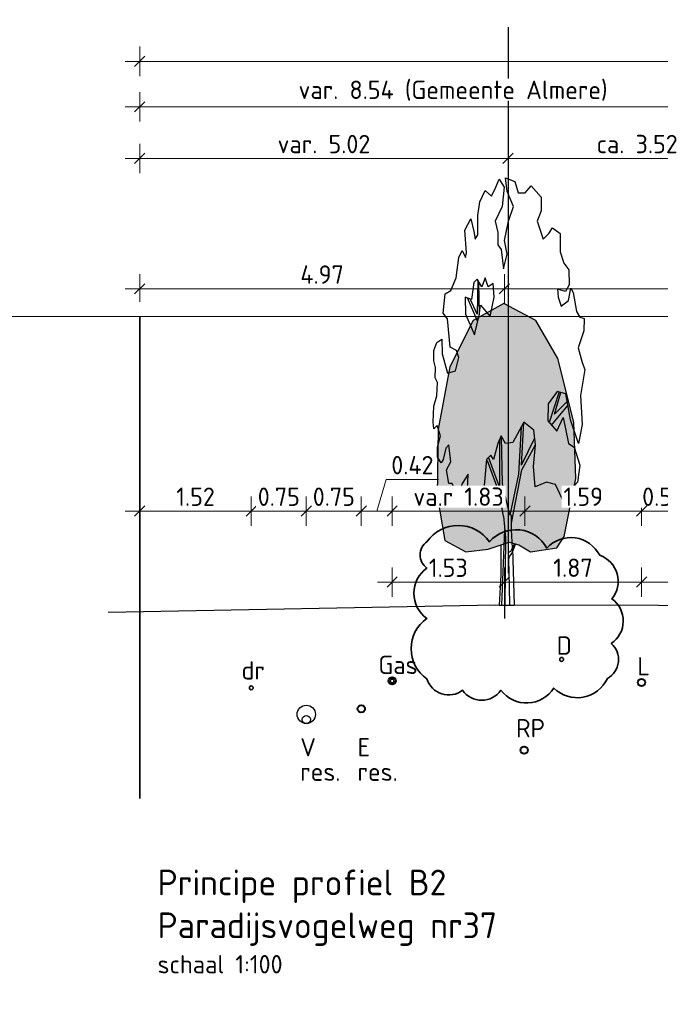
# Model space of a CAD drawing. Header units: metres. Extents: x 149234 to 159511, y 484155 to 486733.
# Tile 81 of 92: x 159371.8 to 159380.53, y 484427.19 to 484440.6. Entities that reach past the tile are written whole.
import ezdxf

# ---------------------------------------------------------------- set-up
doc = ezdxf.new("R2010")
doc.units = ezdxf.units.M
doc.linetypes.add('AL-NAP_LIJN', pattern=[15.25, 12, -1.5, 0.25, -1.5])
doc.layers.get('0').update_dxf_attribs({"lineweight": 25})
doc.layers.get('Defpoints').update_dxf_attribs({"color": 211, "lineweight": 25})
for name, color, linetype, lineweight in [('N-WE-GR-BOOM-1e-SD', 90, 'Continuous', 25), ('N-WE-GR-BOOM-3e-A', 64, 'Continuous', 25), ('N-WE-GR-BOOM-3e-SD', 64, 'Continuous', 25), ('N-WE-KG-GRENS_PERCEEL-G', 150, 'KG-PERCEEL', 35), ('N-WE-VH-KANTVERHARDING-G', 7, 'Continuous', 30), ('rene', 1, 'Continuous', 40), ('X-XX-AL-M', 7, 'Continuous', 18), ('X-XX-AL-NAP-G', 7, 'AL-NAP_LIJN', 18), ('X-XX-AL-PROFIEL-B-G', 7, 'Continuous', 25), ('X-XX-AL-PROFIEL-N-G', 7, 'Continuous', 35), ('X-XX-AL-T25', 7, 'Continuous', 25), ('X-XX-AL-T35', 7, 'Continuous', 35)]:
    doc.layers.add(name, color=color, linetype=linetype, lineweight=lineweight)
doc.layers.add('N-WE-RI-VACUUMLEIDING-G', color=1, linetype='RI-VACUUM', lineweight=35, true_color=0xff0000)
doc.layers.add('X-XX-AL-RAAKVLAK-BOOM-KL-Opmerkingen-G', color=7, linetype='Continuous', lineweight=35, true_color=0xff2e2e, transparency=0.5)
doc.styles.add('NLCS-ISO-M100-T25', font='NLCS-ISO.ttf')
doc.styles.add('NLCS-ISO-M100-T35', font='NLCS-ISO.ttf')
doc.styles.get("Standard").update_dxf_attribs({"font": 'NLCS-ISO.ttf'})
doc.linetypes.add('KG-PERCEEL', pattern='A,5.5,-2,["P",Standard,S=1.8,R=0,X=-0.5,Y=-0.9],-2,5.5,-2,[5,NLCS.shx,S=0.75,R=0,X=0,Y=0],-2', length=19)
doc.linetypes.add('RI-VACUUM', pattern='A,7,-2,["V",Standard,S=1.8,R=0,X=-0.5,Y=-0.9],-2,7,-2,[102,NLCS.shx,S=1,R=180,X=0,Y=0],-2', length=22)
doc.dimstyles.new('NLCS-M100-T25-SCHRAP-X_L2_H1', dxfattribs={"dimscale": 0.1, "dimtxt": 2.5, "dimasz": 1.4, "dimexe": 2, "dimexo": 2, "dimgap": 0.7, "dimtad": 1, "dimzin": 0, "dimdsep": 46, "dimtxsty": 'NLCS-ISO-M100-T25', "dimblk": 'OBLIQUE', "dimcen": 0, "dimdle": 2, "dimclrd": 256, "dimclre": 256, "dimclrt": 256, "dimadec": 1, "dimazin": 0, "dimtfac": 1, "dimtofl": 0, "dimtmove": 1, "dimatfit": 0, "dimldrblk": 'OBLIQUE', "dimfxl": 2, "dimfxlon": 1, "dimtfill": 1, "dimtfillclr": 254, "dimtolj": 1, "dimtzin": 0, "dimlwd": 18, "dimlwe": 18, "dimarcsym": 0})

# ---------------------------------------------------------------- blocks, each defined once
blk = doc.blocks.new('SGR-BOOM_S01_P_ZIJ-D')
at = {"color": 0, "linetype": 'ByBlock'}
for p, q in [((-0.605, 14.244), (-0.384, 14.515)), ((-0.384, 14.515), (-0.053, 14.244)), ((0.057, 14.554), (0.692, 14.438)), ((0.168, 14.09), (0.057, 14.554)), ((0.692, 14.438), (0.913, 14.051)), ((-1.709, 13.742), (-1.35, 14.128)), ((-1.35, 14.128), (-0.909, 13.935)), ((-0.909, 13.935), (-0.605, 14.244)), ((-0.053, 14.244), (-0.191, 13.587)), ((0.582, 13.587), (0.168, 14.09)), ((1.382, 14.051), (1.796, 14.283)), ((1.796, 14.283), (2.486, 13.896)), ((0.913, 14.051), (1.382, 14.051)), ((2.486, 13.896), (2.486, 13.432)), ((-1.847, 13.278), (-1.709, 13.742)), ((-0.191, 13.587), (-0.66, 13.084)), ((0.251, 13.084), (0.582, 13.587)), ((2.486, 13.432), (2.21, 13.084)), ((-2.73, 12.775), (-2.316, 13.162)), ((-2.316, 13.162), (-2.123, 12.736)), ((-1.847, 12.62), (-1.847, 13.278)), ((-0.66, 13.084), (-0.467, 12.698)), ((-0.025, 12.427), (0.251, 13.084)), ((2.21, 13.084), (2.624, 12.466)), ((-2.62, 12.002), (-2.73, 12.775)), ((3.011, 12.659), (3.259, 12.852)), ((3.259, 12.852), (3.783, 12.659)), ((-2.123, 12.736), (-2.013, 12.466)), ((-2.013, 12.466), (-1.847, 12.62)), ((-0.467, 12.698), (-0.467, 12.272)), ((0.168, 11.963), (-0.025, 12.427)), ((2.624, 12.466), (3.011, 12.659)), ((3.783, 12.659), (3.783, 12.04)), ((-3.144, 11.847), (-2.896, 12.079)), ((-2.896, 12.079), (-2.675, 11.847)), ((-0.467, 12.272), (-0.246, 12.118)), ((-0.246, 12.118), (-0.081, 11.46)), ((-3.31, 11.151), (-3.144, 11.847)), ((-2.675, 11.847), (-2.62, 12.002)), ((-0.081, 11.46), (0.168, 11.963)), ((3.783, 12.04), (4.032, 11.654)), ((4.032, 11.654), (4.363, 11.422)), ((4.363, 11.422), (4.391, 10.919)), ((-3.669, 10.725), (-3.31, 11.151)), ((-1.875, 11.112), (-2.123, 10.996)), ((-1.571, 10.841), (-1.875, 11.112)), ((-1.844, 11.085), (-1.875, 9.913)), ((-1.35, 11.151), (-1.571, 10.841)), ((-1.129, 10.841), (-1.35, 11.151)), ((-2.123, 10.996), (-2.261, 10.416)), ((-1.731, 9.898), (-1.764, 10.996)), ((-0.798, 10.957), (-1.129, 10.841)), ((-0.715, 10.493), (-0.798, 10.957)), ((3.59, 10.764), (3.645, 10.493)), ((4.142, 10.687), (3.59, 10.764)), ((4.391, 10.919), (4.142, 10.687)), ((4.335, 10.377), (4.501, 10.803)), ((4.501, 10.803), (4.667, 10.648)), ((-4.193, 9.952), (-4.055, 10.609)), ((-4.055, 10.609), (-3.669, 10.725)), ((-2.703, 10.493), (-2.675, 9.913)), ((-2.261, 10.416), (-2.703, 10.493)), ((-1.848, 9.655), (-2.554, 10.467)), ((-1.875, 9.913), (-2.36, 10.433)), ((-0.991, 9.836), (-0.715, 10.493)), ((3.645, 10.493), (3.839, 10.184)), ((4.667, 10.648), (4.883, 10.004)), ((-1.737, 9.875), (-1.654, 10.223)), ((-1.654, 10.223), (-0.991, 9.836)), ((3.839, 10.184), (4.335, 10.377)), ((-3.917, 9.759), (-4.193, 9.952)), ((-3.724, 8.792), (-3.917, 9.759)), ((-2.675, 9.913), (-2.068, 9.217)), ((-2.068, 9.217), (-1.737, 9.875)), ((4.883, 10.004), (5.104, 9.811)), ((5.104, 9.811), (5.407, 9.772)), ((5.407, 9.772), (5.38, 9.347)), ((-4.635, 8.947), (-4.304, 9.063)), ((-4.304, 9.063), (-4.276, 8.56)), ((5.38, 9.347), (4.993, 8.767)), ((-4.828, 8.676), (-4.635, 8.947)), ((-3.282, 8.676), (-3.724, 8.792)), ((4.993, 8.767), (5.269, 8.264)), ((-4.828, 8.328), (-4.828, 8.676)), ((-4.276, 8.56), (-3.917, 7.903)), ((-3.365, 7.98), (-3.144, 8.444)), ((-3.144, 8.444), (-3.282, 8.676)), ((-4.718, 8.096), (-4.828, 8.328)), ((-4.745, 7.748), (-4.718, 8.096)), ((5.269, 8.264), (5.462, 8.032)), ((-4.58, 7.593), (-4.745, 7.748)), ((-3.917, 7.903), (-3.365, 7.98)), ((5.462, 8.032), (5.157, 7.141)), ((-4.635, 7.129), (-4.58, 7.593)), ((-4.828, 6.781), (-4.635, 7.129)), ((3.563, 7.284), (2.955, 6.858)), ((3.713, 7.265), (3.025, 6.223)), ((3.397, 6.51), (3.81, 7.252)), ((4.17, 7.206), (3.563, 7.284)), ((4.473, 6.317), (4.17, 7.206)), ((5.157, 7.141), (5.274, 6.162)), ((-4.883, 6.24), (-4.828, 6.781)), ((2.955, 6.858), (2.928, 6.278)), ((3.184, 6.131), (4.308, 6.82)), ((3.397, 6.51), (4.26, 6.943)), ((3.535, 5.93), (3.977, 6.394)), ((3.977, 6.394), (4.335, 5.505)), ((-4.828, 6.008), (-4.883, 6.24)), ((-4.607, 6.124), (-4.828, 6.008)), ((-4.386, 5.776), (-4.607, 6.124)), ((1.299, 6.24), (0.554, 5.544)), ((1.124, 6.076), (0.941, 4.461)), ((1.134, 4.77), (1.299, 6.24)), ((1.989, 5.969), (1.299, 6.24)), ((2.928, 6.278), (3.535, 5.93)), ((5.025, 5.505), (4.473, 6.317)), ((5.274, 6.162), (5.025, 5.505)), ((-4.58, 5.389), (-4.386, 5.776)), ((-0.246, 5.776), (-0.467, 5.505)), ((0.057, 5.505), (-0.246, 5.776)), ((-0.163, 4.152), (-0.219, 5.737)), ((2.1, 5.466), (1.989, 5.969)), ((-4.58, 5.041), (-4.58, 5.389)), ((-3.807, 5.466), (-4.028, 5.35)), ((-3.669, 4.886), (-3.807, 5.466)), ((-0.467, 5.505), (-0.771, 4.964)), ((-0.357, 5.621), (-0.357, 4.036)), ((0.554, 5.544), (0.057, 5.505)), ((1.134, 4.77), (2.045, 5.698)), ((1.161, 4.616), (2.1, 5.466)), ((1.962, 4.732), (2.1, 5.466)), ((4.335, 5.505), (4.722, 5.389)), ((4.722, 5.389), (5.108, 4.77)), ((-4.331, 4.848), (-4.58, 5.041)), ((-4.028, 5.35), (-4.193, 4.964)), ((-0.964, 5.118), (-1.24, 4.964)), ((-0.357, 4.036), (-1.102, 5.041)), ((-0.771, 4.964), (-0.964, 5.118)), ((-4.193, 4.964), (-4.331, 4.848)), ((-3.972, 4.616), (-3.669, 4.886)), ((-1.24, 4.964), (-1.433, 3.958)), ((-0.384, 3.842), (-1.185, 4.925)), ((2.072, 4.036), (1.962, 4.732)), ((5.108, 4.77), (4.943, 4.19)), ((-3.807, 4.152), (-3.972, 4.616)), ((-2.509, 4.461), (-2.896, 4.152)), ((-2.537, 3.958), (-2.509, 4.461)), ((0.941, 4.461), (0.333, 3.069)), ((0.454, 2.801), (1.161, 4.616)), ((-3.586, 4.152), (-3.807, 4.152)), ((-3.393, 3.92), (-3.586, 4.152)), ((-2.896, 4.152), (-3.062, 3.842)), ((0.333, 3.069), (-0.163, 4.152)), ((2.845, 4.19), (2.072, 4.036)), ((3.452, 4.113), (2.845, 4.19)), ((4.059, 3.455), (3.452, 4.113)), ((4.943, 4.19), (4.308, 3.842)), ((-3.062, 3.842), (-3.393, 3.92)), ((-2.482, 3.765), (-2.537, 3.958)), ((-2.178, 3.92), (-2.482, 3.765)), ((-1.875, 3.765), (-2.178, 3.92)), ((-1.433, 3.958), (-1.875, 3.765)), ((-0.095, 3.034), (-0.384, 3.842)), ((4.308, 3.842), (4.059, 3.455)), ((-0.095, 3.034), (0.056, 2.304)), ((0.459, 2.586), (0.446, 3.078)), ((-0.2, 0), (0.002, 2.564)), ((0.522, 1.947), (0.459, 2.586)), ((0.056, 2.304), (0, 0)), ((0.522, 1.947), (0.635, 0))]:
    blk.add_line(p, q, dxfattribs=at)
blk.add_line((-0.2, 0), (0.635, 0))
blk = doc.blocks.new('_Oblique')
at = {"color": 0, "linetype": 'ByBlock', "lineweight": -2}
blk.add_line((-0.5, -0.5), (0.5, 0.5), dxfattribs=at)
blk = doc.blocks.new('*D374')
at = {"layer": 'Defpoints', "color": 0, "transparency": 16777216}
for p in [(159378.454, 484440.504), (159378.454, 484438.715), (159373.434, 484436.559)]:
    blk.add_point(p, dxfattribs=at)
at = {"layer": 'X-XX-AL-M', "linetype": 'Continuous', "lineweight": 18, "transparency": 16777216}
for p, q in [((159373.434, 484438.515), (159373.434, 484438.915)), ((159378.454, 484438.915), (159378.454, 484438.515)), ((159373.234, 484438.715), (159378.654, 484438.715))]:
    blk.add_line(p, q, dxfattribs=at)
at = {"layer": 'X-XX-AL-M', "lineweight": 18, "transparency": 16777216, "xscale": 0.14, "yscale": 0.14, "zscale": 0.14, "rotation": 180}
blk.add_blockref('_Oblique', (159373.434, 484438.715), dxfattribs=at)
at = {"layer": 'X-XX-AL-M', "lineweight": 18, "transparency": 16777216, "xscale": 0.14, "yscale": 0.14, "zscale": 0.14}
blk.add_blockref('_Oblique', (159378.454, 484438.715), dxfattribs=at)
at = {"layer": 'X-XX-AL-M', "transparency": 16777216, "insert": (159375.944, 484438.91), "char_height": 0.25, "attachment_point": 5, "style": 'NLCS-ISO-M100-T25', "bg_fill": 3, "box_fill_scale": 1.1, "bg_fill_color": 256, "bg_fill_true_color": 13158600, "bg_fill_transparency": 0}
blk.add_mtext('\\A1;var. 5.02', dxfattribs=at)
blk = doc.blocks.new('*D377')
at = {"layer": 'Defpoints', "color": 0, "transparency": 16777216}
for p in [(159381.974, 484439.417), (159373.434, 484436.559), (159381.974, 484436.559)]:
    blk.add_point(p, dxfattribs=at)
at = {"layer": 'X-XX-AL-M', "linetype": 'Continuous', "lineweight": 18, "transparency": 16777216}
for p, q in [((159373.434, 484439.217), (159373.434, 484439.617)), ((159381.974, 484439.217), (159381.974, 484439.617)), ((159373.234, 484439.417), (159382.174, 484439.417))]:
    blk.add_line(p, q, dxfattribs=at)
at = {"layer": 'X-XX-AL-M', "lineweight": 18, "transparency": 16777216, "xscale": 0.14, "yscale": 0.14, "zscale": 0.14, "rotation": 180}
blk.add_blockref('_Oblique', (159373.434, 484439.417), dxfattribs=at)
at = {"layer": 'X-XX-AL-M', "lineweight": 18, "transparency": 16777216, "xscale": 0.14, "yscale": 0.14, "zscale": 0.14}
blk.add_blockref('_Oblique', (159381.974, 484439.417), dxfattribs=at)
at = {"layer": 'X-XX-AL-M', "transparency": 16777216, "insert": (159377.704, 484439.637), "char_height": 0.25, "attachment_point": 5, "style": 'NLCS-ISO-M100-T25', "bg_fill": 3, "box_fill_scale": 1.1, "bg_fill_color": 256, "bg_fill_true_color": 13158600, "bg_fill_transparency": 0}
blk.add_mtext('\\A1;var. 8.54 (Gemeente Almere)', dxfattribs=at)
blk = doc.blocks.new('*D378')
at = {"layer": 'Defpoints', "color": 0, "transparency": 16777216}
for p in [(159378.454, 484440.504), (159381.974, 484438.715), (159381.974, 484436.559)]:
    blk.add_point(p, dxfattribs=at)
at = {"layer": 'X-XX-AL-M', "linetype": 'Continuous', "lineweight": 18, "transparency": 16777216}
for p, q in [((159378.454, 484438.915), (159378.454, 484438.515)), ((159381.974, 484438.515), (159381.974, 484438.915)), ((159378.254, 484438.715), (159382.174, 484438.715))]:
    blk.add_line(p, q, dxfattribs=at)
at = {"layer": 'X-XX-AL-M', "lineweight": 18, "transparency": 16777216, "xscale": 0.14, "yscale": 0.14, "zscale": 0.14, "rotation": 180}
blk.add_blockref('_Oblique', (159378.454, 484438.715), dxfattribs=at)
at = {"layer": 'X-XX-AL-M', "lineweight": 18, "transparency": 16777216, "xscale": 0.14, "yscale": 0.14, "zscale": 0.14}
blk.add_blockref('_Oblique', (159381.974, 484438.715), dxfattribs=at)
at = {"layer": 'X-XX-AL-M', "transparency": 16777216, "insert": (159380.214, 484438.91), "char_height": 0.25, "attachment_point": 5, "style": 'NLCS-ISO-M100-T25', "bg_fill": 3, "box_fill_scale": 1.1, "bg_fill_color": 256, "bg_fill_true_color": 13158600, "bg_fill_transparency": 0}
blk.add_mtext('\\A1;ca. 3.52', dxfattribs=at)
blk = doc.blocks.new('*D371')
at = {"layer": 'Defpoints', "color": 0, "transparency": 16777216}
for p in [(159400.544, 484440.037), (159373.434, 484436.559), (159400.544, 484436.559)]:
    blk.add_point(p, dxfattribs=at)
at = {"layer": 'X-XX-AL-M', "linetype": 'Continuous', "lineweight": 18, "transparency": 16777216}
for p, q in [((159373.434, 484439.837), (159373.434, 484440.237)), ((159400.544, 484439.837), (159400.544, 484440.237)), ((159373.234, 484440.037), (159400.744, 484440.037))]:
    blk.add_line(p, q, dxfattribs=at)
at = {"layer": 'X-XX-AL-M', "lineweight": 18, "transparency": 16777216, "xscale": 0.14, "yscale": 0.14, "zscale": 0.14, "rotation": 180}
blk.add_blockref('_Oblique', (159373.434, 484440.037), dxfattribs=at)
at = {"layer": 'X-XX-AL-M', "lineweight": 18, "transparency": 16777216, "xscale": 0.14, "yscale": 0.14, "zscale": 0.14}
blk.add_blockref('_Oblique', (159400.544, 484440.037), dxfattribs=at)
at = {"layer": 'X-XX-AL-M', "transparency": 16777216, "insert": (159386.989, 484440.232), "char_height": 0.25, "attachment_point": 5, "style": 'NLCS-ISO-M100-T25', "bg_fill": 3, "box_fill_scale": 1.1, "bg_fill_color": 256, "bg_fill_true_color": 13158600, "bg_fill_transparency": 0}
blk.add_mtext('\\A1;var. 27.12', dxfattribs=at)
blk = doc.blocks.new('*D366')
at = {"layer": 'Defpoints', "color": 0, "transparency": 16777216}
for p in [(159373.434, 484433.91), (159373.434, 484432.545), (159374.954, 484431.526)]:
    blk.add_point(p, dxfattribs=at)
at = {"layer": 'X-XX-AL-M', "linetype": 'Continuous', "lineweight": 18, "transparency": 16777216}
for p, q in [((159373.434, 484433.71), (159373.434, 484434.11)), ((159374.954, 484433.71), (159374.954, 484434.11)), ((159375.154, 484433.91), (159373.234, 484433.91))]:
    blk.add_line(p, q, dxfattribs=at)
at = {"layer": 'X-XX-AL-M', "lineweight": 18, "transparency": 16777216, "xscale": 0.14, "yscale": 0.14, "zscale": 0.14, "rotation": 180}
blk.add_blockref('_Oblique', (159373.434, 484433.91), dxfattribs=at)
at = {"layer": 'X-XX-AL-M', "lineweight": 18, "transparency": 16777216, "xscale": 0.14, "yscale": 0.14, "zscale": 0.14}
blk.add_blockref('_Oblique', (159374.954, 484433.91), dxfattribs=at)
at = {"layer": 'X-XX-AL-M', "transparency": 16777216, "insert": (159374.194, 484434.105), "char_height": 0.25, "attachment_point": 5, "style": 'NLCS-ISO-M100-T25', "bg_fill": 3, "box_fill_scale": 1.1, "bg_fill_color": 256, "bg_fill_true_color": 13158600, "bg_fill_transparency": 0}
blk.add_mtext('\\A1;1.52', dxfattribs=at)
blk = doc.blocks.new('*D381')
at = {"layer": 'Defpoints', "color": 0, "transparency": 16777216}
for p in [(159375.704, 484431.264), (159376.454, 484431.214)]:
    blk.add_point(p, dxfattribs=at)
at = {"layer": 'X-XX-AL-M', "linetype": 'Continuous', "lineweight": 18, "transparency": 16777216}
for p, q in [((159375.704, 484433.71), (159375.704, 484434.11)), ((159376.454, 484433.71), (159376.454, 484434.11)), ((159376.654, 484433.91), (159375.504, 484433.91))]:
    blk.add_line(p, q, dxfattribs=at)
at = {"layer": 'X-XX-AL-M', "lineweight": 18, "transparency": 16777216, "xscale": 0.14, "yscale": 0.14, "zscale": 0.14, "rotation": 180}
blk.add_blockref('_Oblique', (159375.704, 484433.91), dxfattribs=at)
at = {"layer": 'X-XX-AL-M', "lineweight": 18, "transparency": 16777216, "xscale": 0.14, "yscale": 0.14, "zscale": 0.14}
blk.add_blockref('_Oblique', (159376.454, 484433.91), dxfattribs=at)
at = {"layer": 'X-XX-AL-M', "transparency": 16777216, "insert": (159376.079, 484434.105), "char_height": 0.25, "attachment_point": 5, "style": 'NLCS-ISO-M100-T25', "bg_fill": 3, "box_fill_scale": 1.1, "bg_fill_color": 256, "bg_fill_true_color": 13158600, "bg_fill_transparency": 0}
blk.add_mtext('\\A1;0.75', dxfattribs=at)
at = {"layer": 'Defpoints', "color": 0, "transparency": 16777216}
blk.add_point((159375.704, 484433.91), dxfattribs=at)
blk = doc.blocks.new('*D382')
at = {"layer": 'Defpoints', "color": 0, "transparency": 16777216}
for p in [(159374.954, 484431.526), (159375.704, 484431.264)]:
    blk.add_point(p, dxfattribs=at)
at = {"layer": 'X-XX-AL-M', "linetype": 'Continuous', "lineweight": 18, "transparency": 16777216}
for p, q in [((159374.954, 484433.71), (159374.954, 484434.11)), ((159375.704, 484433.71), (159375.704, 484434.11)), ((159375.904, 484433.91), (159374.754, 484433.91))]:
    blk.add_line(p, q, dxfattribs=at)
at = {"layer": 'X-XX-AL-M', "lineweight": 18, "transparency": 16777216, "xscale": 0.14, "yscale": 0.14, "zscale": 0.14, "rotation": 180}
blk.add_blockref('_Oblique', (159374.954, 484433.91), dxfattribs=at)
at = {"layer": 'X-XX-AL-M', "lineweight": 18, "transparency": 16777216, "xscale": 0.14, "yscale": 0.14, "zscale": 0.14}
blk.add_blockref('_Oblique', (159375.704, 484433.91), dxfattribs=at)
at = {"layer": 'X-XX-AL-M', "transparency": 16777216, "insert": (159375.329, 484434.105), "char_height": 0.25, "attachment_point": 5, "style": 'NLCS-ISO-M100-T25', "bg_fill": 3, "box_fill_scale": 1.1, "bg_fill_color": 256, "bg_fill_true_color": 13158600, "bg_fill_transparency": 0}
blk.add_mtext('\\A1;0.75', dxfattribs=at)
at = {"layer": 'Defpoints', "color": 0, "transparency": 16777216}
blk.add_point((159374.954, 484433.91), dxfattribs=at)
blk = doc.blocks.new('*D383')
at = {"layer": 'Defpoints', "color": 0, "transparency": 16777216}
for p in [(159376.874, 484433.91), (159376.874, 484431.595), (159376.454, 484431.214)]:
    blk.add_point(p, dxfattribs=at)
at = {"layer": 'X-XX-AL-M', "linetype": 'Continuous', "lineweight": 18, "transparency": 16777216}
for p, q in [((159376.664, 484433.91), (159376.793, 484434.34)), ((159376.793, 484434.34), (159377.508, 484434.34)), ((159376.454, 484433.71), (159376.454, 484434.11)), ((159376.874, 484433.71), (159376.874, 484434.11)), ((159376.454, 484433.91), (159376.314, 484433.91)), ((159376.454, 484433.91), (159376.874, 484433.91)), ((159376.874, 484433.91), (159377.014, 484433.91))]:
    blk.add_line(p, q, dxfattribs=at)
at = {"layer": 'X-XX-AL-M', "lineweight": 18, "transparency": 16777216, "xscale": 0.14, "yscale": 0.14, "zscale": 0.14}
blk.add_blockref('_Oblique', (159376.454, 484433.91), dxfattribs=at)
at = {"layer": 'X-XX-AL-M', "lineweight": 18, "transparency": 16777216, "xscale": 0.14, "yscale": 0.14, "zscale": 0.14, "rotation": 180}
blk.add_blockref('_Oblique', (159376.874, 484433.91), dxfattribs=at)
at = {"layer": 'X-XX-AL-M', "transparency": 16777216, "insert": (159377.15, 484434.535), "char_height": 0.25, "attachment_point": 5, "style": 'NLCS-ISO-M100-T25', "bg_fill": 3, "box_fill_scale": 1.1, "bg_fill_color": 256, "bg_fill_true_color": 13158600, "bg_fill_transparency": 0}
blk.add_mtext('\\A1;0.42', dxfattribs=at)
blk = doc.blocks.new('*D384')
at = {"layer": 'Defpoints', "color": 0, "transparency": 16777216}
for p in [(159378.684, 484433.91), (159376.874, 484431.595), (159378.684, 484430.701)]:
    blk.add_point(p, dxfattribs=at)
at = {"layer": 'X-XX-AL-M', "linetype": 'Continuous', "lineweight": 18, "transparency": 16777216}
for p, q in [((159376.874, 484433.71), (159376.874, 484434.11)), ((159378.684, 484433.71), (159378.684, 484434.11)), ((159376.674, 484433.91), (159378.884, 484433.91))]:
    blk.add_line(p, q, dxfattribs=at)
at = {"layer": 'X-XX-AL-M', "lineweight": 18, "transparency": 16777216, "xscale": 0.14, "yscale": 0.14, "zscale": 0.14, "rotation": 180}
blk.add_blockref('_Oblique', (159376.874, 484433.91), dxfattribs=at)
at = {"layer": 'X-XX-AL-M', "lineweight": 18, "transparency": 16777216, "xscale": 0.14, "yscale": 0.14, "zscale": 0.14}
blk.add_blockref('_Oblique', (159378.684, 484433.91), dxfattribs=at)
at = {"layer": 'X-XX-AL-M', "transparency": 16777216, "insert": (159377.779, 484434.105), "char_height": 0.25, "attachment_point": 5, "style": 'NLCS-ISO-M100-T25', "bg_fill": 3, "box_fill_scale": 1.1, "bg_fill_color": 256, "bg_fill_true_color": 13158600, "bg_fill_transparency": 0}
blk.add_mtext('\\A1;va.r 1.83', dxfattribs=at)
blk = doc.blocks.new('*D387')
at = {"layer": 'Defpoints', "color": 0, "transparency": 16777216}
for p in [(159380.274, 484433.91), (159380.274, 484431.624), (159378.684, 484430.701)]:
    blk.add_point(p, dxfattribs=at)
at = {"layer": 'X-XX-AL-M', "linetype": 'Continuous', "lineweight": 18, "transparency": 16777216}
for p, q in [((159378.684, 484433.71), (159378.684, 484434.11)), ((159380.274, 484433.71), (159380.274, 484434.11)), ((159378.484, 484433.91), (159380.474, 484433.91))]:
    blk.add_line(p, q, dxfattribs=at)
at = {"layer": 'X-XX-AL-M', "lineweight": 18, "transparency": 16777216, "xscale": 0.14, "yscale": 0.14, "zscale": 0.14, "rotation": 180}
blk.add_blockref('_Oblique', (159378.684, 484433.91), dxfattribs=at)
at = {"layer": 'X-XX-AL-M', "lineweight": 18, "transparency": 16777216, "xscale": 0.14, "yscale": 0.14, "zscale": 0.14}
blk.add_blockref('_Oblique', (159380.274, 484433.91), dxfattribs=at)
at = {"layer": 'X-XX-AL-M', "transparency": 16777216, "insert": (159379.479, 484434.105), "char_height": 0.25, "attachment_point": 5, "style": 'NLCS-ISO-M100-T25', "bg_fill": 3, "box_fill_scale": 1.1, "bg_fill_color": 256, "bg_fill_true_color": 13158600, "bg_fill_transparency": 0}
blk.add_mtext('\\A1;1.59', dxfattribs=at)
blk = doc.blocks.new('*D388')
at = {"layer": 'Defpoints', "color": 0, "transparency": 16777216}
for p in [(159380.274, 484431.624), (159380.844, 484430.872)]:
    blk.add_point(p, dxfattribs=at)
at = {"layer": 'X-XX-AL-M', "linetype": 'Continuous', "lineweight": 18, "transparency": 16777216}
for p, q in [((159380.274, 484433.71), (159380.274, 484434.11)), ((159380.844, 484433.71), (159380.844, 484434.11)), ((159380.074, 484433.91), (159381.044, 484433.91))]:
    blk.add_line(p, q, dxfattribs=at)
at = {"layer": 'X-XX-AL-M', "transparency": 16777216, "insert": (159380.569, 484434.105), "char_height": 0.25, "attachment_point": 5, "style": 'NLCS-ISO-M100-T25', "bg_fill": 3, "box_fill_scale": 1.1, "bg_fill_color": 256, "bg_fill_true_color": 13158600, "bg_fill_transparency": 0}
blk.add_mtext('\\A1;0.57', dxfattribs=at)
at = {"layer": 'Defpoints', "color": 0, "transparency": 16777216}
blk.add_point((159380.844, 484433.91), dxfattribs=at)
at = {"layer": 'X-XX-AL-M', "lineweight": 18, "transparency": 16777216, "xscale": 0.14, "yscale": 0.14, "zscale": 0.14, "rotation": 180}
blk.add_blockref('_Oblique', (159380.274, 484433.91), dxfattribs=at)
at = {"layer": 'X-XX-AL-M', "lineweight": 18, "transparency": 16777216, "xscale": 0.14, "yscale": 0.14, "zscale": 0.14}
blk.add_blockref('_Oblique', (159380.844, 484433.91), dxfattribs=at)
blk = doc.blocks.new('SGR-BOOM_S01_E_ZIJ-D')
at = {"transparency": 33554559}
h = blk.add_hatch(color=256, dxfattribs=at)
h.dxf.hatch_style = 1
h.set_gradient(color1=(215, 235, 210), color2=(153, 155, 55), name='CYLINDER')
h.paths.add_polyline_path([(3.386, 6.238), (2.665, 8.402), (1.655, 9.701), (0.212, 10.278), (-1.183, 9.701), (-2.242, 8.114), (-2.771, 5.998), (-2.819, 3.738), (-2.482, 2.199), (-1.52, 1.815), (-0.51, 1.911), (0.452, 2.151), (0.885, 2.055), (1.414, 1.815), (2.617, 1.959), (2.953, 2.344), (3.483, 4.315)])
at = {"lineweight": 30}
blk.add_line((0, 0), (0.458, 0), dxfattribs=at)
at = {"lineweight": 30, "flags": 128}
blk.add_lwpolyline([(3.386, 6.238), (2.665, 8.402), (1.655, 9.701), (0.212, 10.278), (-1.183, 9.701), (-2.242, 8.114), (-2.771, 5.998), (-2.819, 3.738), (-2.482, 2.199), (-1.52, 1.815), (-0.51, 1.911), (0.452, 2.151), (0.885, 2.055), (1.414, 1.815), (2.617, 1.959), (2.953, 2.344), (3.483, 4.315)], close=True, dxfattribs=at)
for points in [[(0.068, 2.055), (0.069, 1.028), (0, 0)], [(0.404, 2.139), (0.406, 1.793), (0.531, 1.845), (0.704, 2.096)], [(0.742, 2.085), (0.569, 1.77), (0.447, 1.653), (0.422, 1.557), (0.442, 0.625), (0.458, 0)]]:
    blk.add_lwpolyline(points, dxfattribs=at)
at = {"layer": 'Defpoints', "color": 215, "true_color": 0xa953a0}
blk.add_line((0.229, 0.453), (0.229, -0.453), dxfattribs=at)
blk = doc.blocks.new('*D466')
at = {"layer": 'Defpoints', "color": 0, "transparency": 16777216}
for p in [(159378.404, 484432.942), (159378.404, 484432.445), (159376.874, 484431.595)]:
    blk.add_point(p, dxfattribs=at)
at = {"layer": 'N-WE-GR-BOOM-3e-A', "linetype": 'Continuous', "lineweight": 18, "transparency": 16777216}
for p, q in [((159376.874, 484432.742), (159376.874, 484433.142)), ((159378.404, 484432.742), (159378.404, 484433.142)), ((159376.674, 484432.942), (159378.604, 484432.942))]:
    blk.add_line(p, q, dxfattribs=at)
at = {"layer": 'N-WE-GR-BOOM-3e-A', "lineweight": 18, "transparency": 16777216, "xscale": 0.14, "yscale": 0.14, "zscale": 0.14, "rotation": 180}
blk.add_blockref('_Oblique', (159376.874, 484432.942), dxfattribs=at)
at = {"layer": 'N-WE-GR-BOOM-3e-A', "lineweight": 18, "transparency": 16777216, "xscale": 0.14, "yscale": 0.14, "zscale": 0.14}
blk.add_blockref('_Oblique', (159378.404, 484432.942), dxfattribs=at)
at = {"layer": 'N-WE-GR-BOOM-3e-A', "transparency": 16777216, "insert": (159377.639, 484433.137), "char_height": 0.25, "attachment_point": 5, "style": 'NLCS-ISO-M100-T25', "bg_fill": 3, "box_fill_scale": 1.1, "bg_fill_color": 256, "bg_fill_true_color": 13158600, "bg_fill_transparency": 0}
blk.add_mtext('\\A1;1.53', dxfattribs=at)
blk = doc.blocks.new('*D467')
at = {"layer": 'Defpoints', "color": 0, "transparency": 16777216}
for p in [(159383.404, 484436.937), (159378.404, 484432.445), (159383.404, 484432.465)]:
    blk.add_point(p, dxfattribs=at)
at = {"layer": 'N-WE-GR-BOOM-1e-SD', "linetype": 'Continuous', "lineweight": 18, "transparency": 16777216}
for p, q in [((159378.404, 484436.737), (159378.404, 484437.137)), ((159383.404, 484436.737), (159383.404, 484437.137)), ((159378.204, 484436.937), (159383.604, 484436.937))]:
    blk.add_line(p, q, dxfattribs=at)
at = {"layer": 'N-WE-GR-BOOM-1e-SD', "lineweight": 18, "transparency": 16777216, "xscale": 0.14, "yscale": 0.14, "zscale": 0.14, "rotation": 180}
blk.add_blockref('_Oblique', (159378.404, 484436.937), dxfattribs=at)
at = {"layer": 'N-WE-GR-BOOM-1e-SD', "lineweight": 18, "transparency": 16777216, "xscale": 0.14, "yscale": 0.14, "zscale": 0.14}
blk.add_blockref('_Oblique', (159383.404, 484436.937), dxfattribs=at)
at = {"layer": 'N-WE-GR-BOOM-1e-SD', "transparency": 16777216, "insert": (159380.904, 484437.132), "char_height": 0.25, "attachment_point": 5, "style": 'NLCS-ISO-M100-T25', "bg_fill": 3, "box_fill_scale": 1.1, "bg_fill_color": 256, "bg_fill_true_color": 13158600, "bg_fill_transparency": 0}
blk.add_mtext('\\A1;5.00', dxfattribs=at)
blk = doc.blocks.new('*D468')
at = {"layer": 'Defpoints', "color": 0, "transparency": 16777216}
for p in [(159373.434, 484436.937), (159373.434, 484436.559), (159378.404, 484432.445)]:
    blk.add_point(p, dxfattribs=at)
at = {"layer": 'N-WE-GR-BOOM-1e-SD', "linetype": 'Continuous', "lineweight": 18, "transparency": 16777216}
for p, q in [((159373.434, 484436.759), (159373.434, 484437.137)), ((159378.404, 484436.737), (159378.404, 484437.137)), ((159378.604, 484436.937), (159373.234, 484436.937))]:
    blk.add_line(p, q, dxfattribs=at)
at = {"layer": 'N-WE-GR-BOOM-1e-SD', "lineweight": 18, "transparency": 16777216, "xscale": 0.14, "yscale": 0.14, "zscale": 0.14, "rotation": 180}
blk.add_blockref('_Oblique', (159373.434, 484436.937), dxfattribs=at)
at = {"layer": 'N-WE-GR-BOOM-1e-SD', "lineweight": 18, "transparency": 16777216, "xscale": 0.14, "yscale": 0.14, "zscale": 0.14}
blk.add_blockref('_Oblique', (159378.404, 484436.937), dxfattribs=at)
at = {"layer": 'N-WE-GR-BOOM-1e-SD', "transparency": 16777216, "insert": (159375.919, 484437.132), "char_height": 0.25, "attachment_point": 5, "style": 'NLCS-ISO-M100-T25', "bg_fill": 3, "box_fill_scale": 1.1, "bg_fill_color": 256, "bg_fill_true_color": 13158600, "bg_fill_transparency": 0}
blk.add_mtext('\\A1;4.97', dxfattribs=at)
blk = doc.blocks.new('*D480')
at = {"layer": 'Defpoints', "color": 0, "transparency": 16777216}
for p in [(159380.274, 484432.942), (159378.404, 484432.445), (159380.274, 484431.574)]:
    blk.add_point(p, dxfattribs=at)
at = {"layer": 'N-WE-GR-BOOM-3e-A', "linetype": 'Continuous', "lineweight": 18, "transparency": 16777216}
for p, q in [((159378.404, 484432.742), (159378.404, 484433.142)), ((159380.274, 484432.742), (159380.274, 484433.142)), ((159378.204, 484432.942), (159380.474, 484432.942))]:
    blk.add_line(p, q, dxfattribs=at)
at = {"layer": 'N-WE-GR-BOOM-3e-A', "lineweight": 18, "transparency": 16777216, "xscale": 0.14, "yscale": 0.14, "zscale": 0.14, "rotation": 180}
blk.add_blockref('_Oblique', (159378.404, 484432.942), dxfattribs=at)
at = {"layer": 'N-WE-GR-BOOM-3e-A', "lineweight": 18, "transparency": 16777216, "xscale": 0.14, "yscale": 0.14, "zscale": 0.14}
blk.add_blockref('_Oblique', (159380.274, 484432.942), dxfattribs=at)
at = {"layer": 'N-WE-GR-BOOM-3e-A', "transparency": 16777216, "insert": (159379.339, 484433.137), "char_height": 0.25, "attachment_point": 5, "style": 'NLCS-ISO-M100-T25', "bg_fill": 3, "box_fill_scale": 1.1, "bg_fill_color": 256, "bg_fill_true_color": 13158600, "bg_fill_transparency": 0}
blk.add_mtext('\\A1;1.87', dxfattribs=at)
blk = doc.blocks.new('*D523')
at = {"layer": 'Defpoints', "color": 0, "transparency": 16777216}
for p in [(159383.404, 484432.942), (159383.404, 484432.465), (159380.274, 484431.574)]:
    blk.add_point(p, dxfattribs=at)
at = {"layer": 'N-WE-GR-BOOM-3e-A', "linetype": 'Continuous', "lineweight": 18, "transparency": 16777216}
for p, q in [((159380.274, 484432.742), (159380.274, 484433.142)), ((159383.404, 484432.742), (159383.404, 484433.142)), ((159380.074, 484432.942), (159383.604, 484432.942))]:
    blk.add_line(p, q, dxfattribs=at)
at = {"layer": 'N-WE-GR-BOOM-3e-A', "lineweight": 18, "transparency": 16777216, "xscale": 0.14, "yscale": 0.14, "zscale": 0.14, "rotation": 180}
blk.add_blockref('_Oblique', (159380.274, 484432.942), dxfattribs=at)
at = {"layer": 'N-WE-GR-BOOM-3e-A', "lineweight": 18, "transparency": 16777216, "xscale": 0.14, "yscale": 0.14, "zscale": 0.14}
blk.add_blockref('_Oblique', (159383.404, 484432.942), dxfattribs=at)
at = {"layer": 'N-WE-GR-BOOM-3e-A', "transparency": 16777216, "insert": (159381.839, 484433.137), "char_height": 0.25, "attachment_point": 5, "style": 'NLCS-ISO-M100-T25', "bg_fill": 3, "box_fill_scale": 1.1, "bg_fill_color": 256, "bg_fill_true_color": 13158600, "bg_fill_transparency": 0}
blk.add_mtext('\\A1;3.13', dxfattribs=at)

msp = doc.modelspace()

# ---------------------------------------------------------------- linework, layer by layer
at = {"layer": 'Defpoints', "color": 215, "true_color": 0xa953a0}
msp.add_line((159378.454, 484440.504), (159378.454, 484433.062), dxfattribs=at)
at = {"layer": 'N-WE-KG-GRENS_PERCEEL-G'}
msp.add_line((159373.434, 484436.559), (159373.434, 484429.992), dxfattribs=at)
at = {"layer": 'N-WE-VH-KANTVERHARDING-G'}
msp.add_circle((159375.704, 484431.139), 0.125, dxfattribs=at)
at = {"layer": 'rene', "color": 30, "true_color": 0xf26722}
msp.add_circle((159376.874, 484431.595), 0.05, dxfattribs=at)
at = {"layer": 'rene'}
for centre in [(159380.274, 484431.574), (159376.454, 484431.214)]:
    msp.add_circle(centre, 0.05, dxfattribs=at)
at = {"layer": 'rene', "color": 4, "true_color": 0x00ffff}
msp.add_circle((159378.674, 484430.651), 0.05, dxfattribs=at)
at = {"layer": 'X-XX-AL-NAP-G'}
for p, q in [((159003.28, 484436.559), (159511.076, 484436.559)), ((159372.966, 484436.559), (159405.019, 484436.559))]:
    msp.add_line(p, q, dxfattribs=at)
at = {"layer": 'X-XX-AL-PROFIEL-B-G', "flags": 128}
msp.add_lwpolyline([(159388.279, 484432.759), (159385.715, 484432.665), (159382.73, 484432.619), (159378.279, 484432.628), (159373.004, 484432.529)], dxfattribs=at)
at = {"layer": 'X-XX-AL-PROFIEL-N-G', "color": 114, "true_color": 0x139b48}
for centre in [(159379.184, 484431.888), (159374.954, 484431.5)]:
    msp.add_circle(centre, 0.0261, dxfattribs=at)
at = {"layer": 'X-XX-AL-PROFIEL-N-G', "color": 30, "true_color": 0xf26722}
msp.add_circle((159376.874, 484431.595), 0.0261, dxfattribs=at)
msp.add_circle((159376.874, 484431.595), 0.0261, dxfattribs=at)
at = {"layer": 'X-XX-AL-T25', "color": 217, "lineweight": 30, "true_color": 0x93278f}
msp.add_circle((159375.704, 484431.069), 0.055, dxfattribs=at)

# ---------------------------------------------------------------- block references
at = {"layer": 'N-WE-GR-BOOM-3e-SD', "xscale": 0.3, "yscale": 0.4, "zscale": 0.4}
msp.add_blockref('SGR-BOOM_S01_E_ZIJ-D', (159378.335, 484432.627), dxfattribs=at)
at = {"layer": 'X-XX-AL-PROFIEL-B-G', "color": 251, "true_color": 0x636466, "xscale": 0.2, "yscale": 0.4, "zscale": 0.5}
msp.add_blockref('SGR-BOOM_S01_P_ZIJ-D', (159378.41, 484432.626), dxfattribs=at)

# ---------------------------------------------------------------- texts
at = {"layer": 'N-WE-RI-VACUUMLEIDING-G', "char_height": 0.25, "attachment_point": 7, "line_spacing_factor": 0.8, "style": 'NLCS-ISO-M100-T25'}
for s, insert in [('E\\Pres.', (159376.402, 484430.233)), ('{\\C256;V\\Pres.}', (159375.621, 484430.233))]:
    msp.add_mtext(s, dxfattribs=dict(at, insert=insert))
at = {"layer": 'X-XX-AL-PROFIEL-B-G', "color": 251, "true_color": 0x636466, "style": 'NLCS-ISO-M100-T25'}
msp.add_text('dr', height=0.25, dxfattribs=at).set_placement((159374.821, 484431.614))
at = {"layer": 'X-XX-AL-PROFIEL-B-G', "color": 251, "true_color": 0x636466, "char_height": 0.25, "attachment_point": 7, "line_spacing_factor": 0.8, "style": 'NLCS-ISO-M100-T25'}
for s, insert in [('\\pxt5;D', (159379.118, 484431.952)), ('Gas', (159376.687, 484431.689)), ('L', (159380.216, 484431.67)), ('RP', (159378.564, 484430.826))]:
    msp.add_mtext(s, dxfattribs=dict(at, insert=insert))
at = {"layer": 'X-XX-AL-T25', "insert": (159373.676, 484427.86), "char_height": 0.25, "attachment_point": 1, "style": 'NLCS-ISO-M100-T25'}
msp.add_mtext_dynamic_manual_height_columns('schaal 1:100', width=1.87194, gutter_width=1.25, heights=[0], dxfattribs=at)
at = {"layer": 'X-XX-AL-T35', "insert": (159373.676, 484429.024), "char_height": 0.35, "width": 9.70714, "attachment_point": 1, "style": 'NLCS-ISO-M100-T35'}
msp.add_mtext('Principe profiel B2 \\PParadijsvogelweg nr37', dxfattribs=at)

# ---------------------------------------------------------------- next in the draw order: dimensions: what is measured, and where the dimension line sits
at = {"layer": 'N-WE-GR-BOOM-3e-A'}
dim = msp.add_linear_dim(base=(159378.404, 484432.942), p1=(159376.874, 484431.595), p2=(159378.404, 484432.445), dimstyle='NLCS-M100-T25-SCHRAP-X_L2_H1', dxfattribs=at)
dim.commit()
dim.dimension.update_dxf_attribs({"geometry": '*D466', "text_midpoint": (159377.639, 484433.137)})

# ---------------------------------------------------------------- next in the draw order: dimensions: what is measured, and where the dimension line sits
at = {"layer": 'N-WE-GR-BOOM-1e-SD'}
dim = msp.add_linear_dim(base=(159383.404, 484436.937), p1=(159378.404, 484432.445), p2=(159383.404, 484432.465), dimstyle='NLCS-M100-T25-SCHRAP-X_L2_H1', dxfattribs=at)
dim.commit()
dim.dimension.update_dxf_attribs({"geometry": '*D467', "text_midpoint": (159380.904, 484437.132)})

# ---------------------------------------------------------------- next in the draw order: dimensions: what is measured, and where the dimension line sits
dim = msp.add_linear_dim(base=(159373.434, 484436.937), p1=(159378.404, 484432.445), p2=(159373.434, 484436.559), dimstyle='NLCS-M100-T25-SCHRAP-X_L2_H1', dxfattribs=at)
dim.commit()
dim.dimension.update_dxf_attribs({"geometry": '*D468', "text_midpoint": (159375.919, 484437.132)})

# ---------------------------------------------------------------- next in the draw order: dimensions: what is measured, and where the dimension line sits
at = {"layer": 'N-WE-GR-BOOM-3e-A'}
dim = msp.add_linear_dim(base=(159380.274, 484432.942), p1=(159378.404, 484432.445), p2=(159380.274, 484431.574), dimstyle='NLCS-M100-T25-SCHRAP-X_L2_H1', dxfattribs=at)
dim.commit()
dim.dimension.update_dxf_attribs({"geometry": '*D480', "text_midpoint": (159379.339, 484433.137)})
at = {"layer": 'X-XX-AL-M'}
dim = msp.add_linear_dim(base=(159378.454, 484438.715), p1=(159373.434, 484436.559), p2=(159378.454, 484440.504), text='var. <>', dimstyle='NLCS-M100-T25-SCHRAP-X_L2_H1', dxfattribs=at)
dim.commit()
dim.dimension.update_dxf_attribs({"geometry": '*D374', "text_midpoint": (159375.944, 484438.91)})
for base, p1, p2, picture, middle in [((159373.434, 484433.91), (159374.954, 484431.526), (159373.434, 484432.545), '*D366', (159374.194, 484434.105)), ((159375.704, 484433.91), (159376.454, 484431.214), (159375.704, 484431.264), '*D381', (159376.079, 484434.105))]:
    dim = msp.add_linear_dim(base=base, p1=p1, p2=p2, dimstyle='NLCS-M100-T25-SCHRAP-X_L2_H1', dxfattribs=at)
    dim.commit()
    dim.dimension.update_dxf_attribs({"geometry": picture, "text_midpoint": middle})

# ---------------------------------------------------------------- next in the draw order: dimensions: what is measured, and where the dimension line sits
at = {"layer": 'N-WE-GR-BOOM-3e-A'}
dim = msp.add_linear_dim(base=(159383.404, 484432.942), p1=(159380.274, 484431.574), p2=(159383.404, 484432.465), dimstyle='NLCS-M100-T25-SCHRAP-X_L2_H1', dxfattribs=at)
dim.commit()
dim.dimension.update_dxf_attribs({"geometry": '*D523', "text_midpoint": (159381.839, 484433.137)})
at = {"layer": 'X-XX-AL-M'}
dim = msp.add_linear_dim(base=(159381.974, 484439.417), p1=(159373.434, 484436.559), p2=(159381.974, 484436.559), text='var. <> (Gemeente Almere)', dimstyle='NLCS-M100-T25-SCHRAP-X_L2_H1', dxfattribs=at)
dim.commit()
dim.dimension.update_dxf_attribs({"geometry": '*D377', "text_midpoint": (159377.704, 484439.637)})
dim = msp.add_linear_dim(base=(159374.954, 484433.91), p1=(159375.704, 484431.264), p2=(159374.954, 484431.526), dimstyle='NLCS-M100-T25-SCHRAP-X_L2_H1', dxfattribs=at)
dim.commit()
dim.dimension.update_dxf_attribs({"geometry": '*D382', "text_midpoint": (159375.329, 484434.105)})

# ---------------------------------------------------------------- next in the draw order: linework, layer by layer
at = {"layer": 'X-XX-AL-RAAKVLAK-BOOM-KL-Opmerkingen-G', "linetype": 'Continuous', "flags": 128}
msp.add_lwpolyline([(159377.348, 484433.492, -0.520567), (159378.201, 484433.492, -0.520567), (159378.983, 484433.406, -0.520567), (159379.703, 484433.307, -0.520567), (159379.871, 484432.713, -0.520567), (159379.861, 484432.104, -0.520567), (159379.809, 484431.629, -0.520567), (159379.078, 484431.498, -0.520567), (159378.357, 484431.467, -0.520567), (159377.834, 484431.467, -0.520567), (159377.348, 484431.622, -0.520567), (159377.348, 484432.447, -0.520567), (159377.348, 484433.132, -0.520567)], format="xyb", close=True, dxfattribs=at)

# ---------------------------------------------------------------- next in the draw order: dimensions: what is measured, and where the dimension line sits
at = {"layer": 'X-XX-AL-M'}
dim = msp.add_linear_dim(base=(159381.974, 484438.715), p1=(159378.454, 484440.504), p2=(159381.974, 484436.559), text='ca. <>', dimstyle='NLCS-M100-T25-SCHRAP-X_L2_H1', dxfattribs=at)
dim.commit()
dim.dimension.update_dxf_attribs({"geometry": '*D378', "text_midpoint": (159380.214, 484438.91)})

# ---------------------------------------------------------------- next in the draw order: dimensions: what is measured, and where the dimension line sits
dim = msp.add_linear_dim(base=(159400.544, 484440.037), p1=(159373.434, 484436.559), p2=(159400.544, 484436.559), text='var. 27.12', dimstyle='NLCS-M100-T25-SCHRAP-X_L2_H1', dxfattribs=at)
dim.commit()
dim.dimension.update_dxf_attribs({"geometry": '*D371', "text_midpoint": (159386.989, 484440.232)})
dim = msp.add_linear_dim(base=(159376.874, 484433.91), p1=(159376.454, 484431.214), p2=(159376.874, 484431.595), dimstyle='NLCS-M100-T25-SCHRAP-X_L2_H1', dxfattribs=at)
dim.commit()
dim.dimension.update_dxf_attribs({"geometry": '*D383', "text_midpoint": (159376.863, 484434.535)})

# ---------------------------------------------------------------- next in the draw order: dimensions: what is measured, and where the dimension line sits
dim = msp.add_linear_dim(base=(159378.684, 484433.91), p1=(159376.874, 484431.595), p2=(159378.684, 484430.701), text='va.r 1.83', dimstyle='NLCS-M100-T25-SCHRAP-X_L2_H1', dxfattribs=at)
dim.commit()
dim.dimension.update_dxf_attribs({"geometry": '*D384', "text_midpoint": (159377.779, 484434.105)})

# ---------------------------------------------------------------- next in the draw order: dimensions: what is measured, and where the dimension line sits
dim = msp.add_linear_dim(base=(159380.274, 484433.91), p1=(159378.684, 484430.701), p2=(159380.274, 484431.624), dimstyle='NLCS-M100-T25-SCHRAP-X_L2_H1', dxfattribs=at)
dim.commit()
dim.dimension.update_dxf_attribs({"geometry": '*D387', "text_midpoint": (159379.479, 484434.105)})

# ---------------------------------------------------------------- next in the draw order: dimensions: what is measured, and where the dimension line sits
dim = msp.add_linear_dim(base=(159380.844, 484433.91), p1=(159380.274, 484431.624), p2=(159380.844, 484430.872), dimstyle='NLCS-M100-T25-SCHRAP-X_L2_H1', dxfattribs=at)
dim.commit()
dim.dimension.update_dxf_attribs({"geometry": '*D388', "text_midpoint": (159380.569, 484433.91), "dimtype": 160})

doc.saveas('drawing.dxf')
